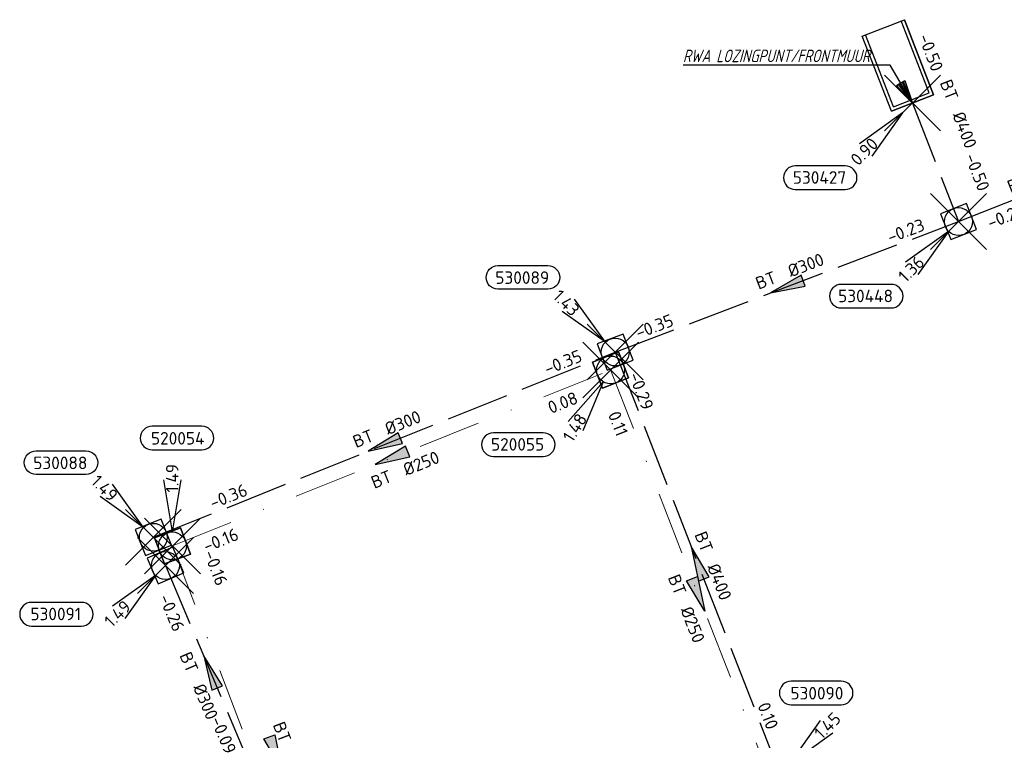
# Model space of a CAD drawing. Header units: metres. Extents: x 153343 to 157271, y 461673 to 467005.
# Tile 58 of 191: x 154510 to 154616, y 464691 to 464769. Entities that reach past the tile are written whole.
import ezdxf
from ezdxf.enums import TextEntityAlignment as Align

# ---------------------------------------------------------------- set-up
doc = ezdxf.new("R2010")
doc.units = ezdxf.units.M
doc.header["$LTSCALE"] = 0.75
doc.header["$PDMODE"] = 3
doc.header["$PDSIZE"] = 3
doc.linetypes.add('RI-HWA_BETON', pattern=[11.4, 9, -2.4])
doc.linetypes.add('RI-VWA_BETON', pattern=[19, 9, -5, 0, -5])
doc.layers.get('0').update_dxf_attribs({"lineweight": 25})
doc.layers.get('defpoints').update_dxf_attribs({"lineweight": 25})
for name, color, linetype in [('B-OI-RI-AANPIJLING', 1, 'Continuous'), ('B-OI-RI-HWA_PUTNUMMER-S @ 0.75', 151, 'Continuous'), ('B-OI-RI-HWA_TRANSPORTLEIDING_BETON_300-G', 151, 'RI-HWA_BETON'), ('B-OI-RI-HWA_TRANSPORTLEIDING_BETON_400-G', 151, 'RI-HWA_BETON'), ('B-OI-RI-VWA_PUTNUMMER-S @ 0.75', 33, 'Continuous')]:
    doc.layers.add(name, color=color, linetype=linetype)
for name, color, linetype, lineweight in [('B-OI-RI-HWA_RIOOLPUT_INSPECTIEPUT-S', 151, 'Continuous', 25), ('B-OI-RI-HWA_STROOMRICHTING-S @ 0.75', 151, 'Continuous', 25), ('B-OI-RI-HWA_UITSTROOMBAK-S @ 0.75', 151, 'Continuous', 25), ('B-OI-RI-VWA_RIOOLPUT_INSPECTIEPUT_BETON-S', 33, 'Continuous', 25), ('B-OI-RI-VWA_STROOMRICHTING-S @ 0.75', 33, 'Continuous', 25), ('B-OI-RI-VWA_TRANSPORTLEIDING_BETON_250-G', 33, 'RI-VWA_BETON', 18), ('N-OI-RI-BIJZONDERDERHEDEN-T18', 134, 'Continuous', 18)]:
    doc.layers.add(name, color=color, linetype=linetype, lineweight=lineweight)
doc.layers.add('inspectieput', color=7, linetype='Continuous', plot=False)
doc.layers.add('rwa lozingpunt_frontmuur', color=7, linetype='Continuous', plot=False)
doc.styles.add('NLCS-ISO', font='isocpeur.ttf')
doc.styles.add('NLCS-ISO-M750-T18_CURSIEF', font='NLCS-ISO.ttf', dxfattribs={"oblique": 15, "height": 1.35})

# ---------------------------------------------------------------- blocks, each defined once
blk = doc.blocks.new('*U1643')
at = {"ltscale": 0.1}
blk.add_hatch(color=256, dxfattribs=at).paths.add_polyline_path([(-2.500000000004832, 0), (2.500000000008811, -0.8333333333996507), (2.500000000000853, 0.8333333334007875)])
at = {"ltscale": 0.1, "flags": 128}
blk.add_lwpolyline([(-2.500000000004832, 0), (2.500000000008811, -0.8333333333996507), (2.500000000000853, 0.8333333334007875)], close=True, dxfattribs=at)
at = {"ltscale": 0.1, "style": 'NLCS-ISO'}
for tag, p in [('MAT', (-1, 0.5000000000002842)), ('BOBL', (-3.028392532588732, -3.239999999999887))]:
    blk.add_attdef(tag, text='', height=1.8, dxfattribs=at).set_placement(p, align=Align.BOTTOM_RIGHT)
for tag, p in [('DIA', (1, 0.5000000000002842)), ('BOBR', (2.082407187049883, -3.241654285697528))]:
    blk.add_attdef(tag, text='', height=1.8, dxfattribs=at).set_placement(p, align=Align.BOTTOM_LEFT)
at = {"layer": 'defpoints', "ltscale": 0.1, "style": 'NLCS-ISO', "flags": 1}
blk.add_attdef('JVA', text='', height=1.8, dxfattribs=at).set_placement((0, -0.9999999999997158), align=Align.TOP_CENTER)
blk = doc.blocks.new('*U35')
at = {"ltscale": 0.1, "style": 'NLCS-ISO'}
for tag, p in [('MAT', (-1, 0.5000000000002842)), ('BOBL', (-5.662221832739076, 1.144560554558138e-13))]:
    blk.add_attdef(tag, text='', height=1.8, dxfattribs=at).set_placement(p, align=Align.BOTTOM_RIGHT)
for tag, p in [('DIA', (1, 0.5000000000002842)), ('BOBR', (7.216235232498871, 0.003202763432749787))]:
    blk.add_attdef(tag, text='', height=1.8, dxfattribs=at).set_placement(p, align=Align.BOTTOM_LEFT)
at = {"layer": 'defpoints', "ltscale": 0.1, "style": 'NLCS-ISO', "flags": 1}
blk.add_attdef('JVA', text='', height=1.8, dxfattribs=at).set_placement((0, -0.9999999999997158), align=Align.TOP_CENTER)
blk = doc.blocks.new('*U1377')
at = {"ltscale": 0.1}
blk.add_hatch(color=256, dxfattribs=at).paths.add_polyline_path([(-2.500000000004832, 0), (2.500000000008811, -0.8333333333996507), (2.500000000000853, 0.8333333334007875)])
at = {"ltscale": 0.1, "flags": 128}
blk.add_lwpolyline([(-2.500000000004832, 0), (2.500000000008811, -0.8333333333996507), (2.500000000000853, 0.8333333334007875)], close=True, dxfattribs=at)
at = {"ltscale": 0.1, "style": 'NLCS-ISO'}
for tag, p in [('BOBL', (-7.224519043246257, -3.240000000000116)), ('MAT', (-1.000000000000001, -3.740000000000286))]:
    blk.add_attdef(tag, text='', height=1.8, dxfattribs=at).set_placement(p, align=Align.BOTTOM_RIGHT)
for tag, p in [('DIA', (0.9999999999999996, -3.740000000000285)), ('BOBR', (6.27853267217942, -3.243858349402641))]:
    blk.add_attdef(tag, text='', height=1.8, dxfattribs=at).set_placement(p, align=Align.BOTTOM_LEFT)
at = {"layer": 'defpoints', "ltscale": 0.1, "style": 'NLCS-ISO', "flags": 1}
blk.add_attdef('JVA', text='', height=1.8, dxfattribs=at).set_placement((0, -0.9999999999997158), align=Align.TOP_CENTER)
blk = doc.blocks.new('*U1368')
at = {"ltscale": 0.1}
blk.add_hatch(color=256, dxfattribs=at).paths.add_polyline_path([(-2.500000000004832, 0), (2.500000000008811, -0.8333333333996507), (2.500000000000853, 0.8333333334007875)])
at = {"ltscale": 0.1, "flags": 128}
blk.add_lwpolyline([(-2.500000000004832, 0), (2.500000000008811, -0.8333333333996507), (2.500000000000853, 0.8333333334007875)], close=True, dxfattribs=at)
at = {"ltscale": 0.1, "style": 'NLCS-ISO'}
for tag, p in [('MAT', (-1, 0.5000000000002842)), ('BOBL', (-16.99283181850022, 1.131801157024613e-13))]:
    blk.add_attdef(tag, text='', height=1.8, dxfattribs=at).set_placement(p, align=Align.BOTTOM_RIGHT)
for tag, p in [('DIA', (1, 0.5000000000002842)), ('BOBR', (16.04684306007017, -0.00297107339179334))]:
    blk.add_attdef(tag, text='', height=1.8, dxfattribs=at).set_placement(p, align=Align.BOTTOM_LEFT)
at = {"layer": 'defpoints', "ltscale": 0.1, "style": 'NLCS-ISO', "flags": 1}
blk.add_attdef('JVA', text='', height=1.8, dxfattribs=at).set_placement((0, -0.9999999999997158), align=Align.TOP_CENTER)
blk = doc.blocks.new('*U1375')
at = {"ltscale": 0.1}
blk.add_hatch(color=256, dxfattribs=at).paths.add_polyline_path([(-2.500000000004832, 0), (2.500000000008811, -0.8333333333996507), (2.500000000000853, 0.8333333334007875)])
at = {"ltscale": 0.1, "flags": 128}
blk.add_lwpolyline([(-2.500000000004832, 0), (2.500000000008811, -0.8333333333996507), (2.500000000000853, 0.8333333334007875)], close=True, dxfattribs=at)
at = {"ltscale": 0.1, "style": 'NLCS-ISO'}
for tag, p in [('MAT', (-1, 0.5000000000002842)), ('BOBL', (-23.10429944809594, 1.124919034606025e-13))]:
    blk.add_attdef(tag, text='', height=1.8, dxfattribs=at).set_placement(p, align=Align.BOTTOM_RIGHT)
for tag, p in [('DIA', (1, 0.5000000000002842)), ('BOBR', (22.15830919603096, -0.007243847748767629))]:
    blk.add_attdef(tag, text='', height=1.8, dxfattribs=at).set_placement(p, align=Align.BOTTOM_LEFT)
at = {"layer": 'defpoints', "ltscale": 0.1, "style": 'NLCS-ISO', "flags": 1}
blk.add_attdef('JVA', text='', height=1.8, dxfattribs=at).set_placement((0, -0.9999999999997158), align=Align.TOP_CENTER)
blk = doc.blocks.new('*U1376')
at = {"ltscale": 0.1}
blk.add_hatch(color=256, dxfattribs=at).paths.add_polyline_path([(-2.500000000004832, 0), (2.500000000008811, -0.8333333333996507), (2.500000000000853, 0.8333333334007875)])
at = {"ltscale": 0.1, "flags": 128}
blk.add_lwpolyline([(-2.500000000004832, 0), (2.500000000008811, -0.8333333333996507), (2.500000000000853, 0.8333333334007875)], close=True, dxfattribs=at)
at = {"ltscale": 0.1, "style": 'NLCS-ISO'}
for tag, p in [('MAT', (-1, 0.5000000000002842)), ('BOBL', (-20.70752289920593, 1.127618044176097e-13))]:
    blk.add_attdef(tag, text='', height=1.8, dxfattribs=at).set_placement(p, align=Align.BOTTOM_RIGHT)
for tag, p in [('DIA', (1, 0.5000000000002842)), ('BOBR', (25.39945934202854, -0.00950986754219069))]:
    blk.add_attdef(tag, text='', height=1.8, dxfattribs=at).set_placement(p, align=Align.BOTTOM_LEFT)
at = {"layer": 'defpoints', "ltscale": 0.1, "style": 'NLCS-ISO', "flags": 1}
blk.add_attdef('JVA', text='', height=1.8, dxfattribs=at).set_placement((0, -0.9999999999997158), align=Align.TOP_CENTER)
blk = doc.blocks.new('*U1106')
at = {"ltscale": 0.1}
blk.add_hatch(color=256, dxfattribs=at).paths.add_polyline_path([(2.500000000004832, 0), (-2.500000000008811, -0.8333333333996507), (-2.500000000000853, 0.8333333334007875)])
at = {"ltscale": 0.1, "flags": 128}
blk.add_lwpolyline([(2.500000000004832, 0), (-2.500000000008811, -0.8333333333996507), (-2.500000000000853, 0.8333333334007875)], close=True, dxfattribs=at)
at = {"ltscale": 0.1, "style": 'NLCS-ISO'}
for tag, p in [('BOBL', (-25.29312774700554, -3.240000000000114)), ('MAT', (-1.000000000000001, -3.740000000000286))]:
    blk.add_attdef(tag, text='', height=1.8, dxfattribs=at).set_placement(p, align=Align.BOTTOM_RIGHT)
for tag, p in [('DIA', (0.9999999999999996, -3.740000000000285)), ('BOBR', (24.34713695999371, -3.231225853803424))]:
    blk.add_attdef(tag, text='', height=1.8, dxfattribs=at).set_placement(p, align=Align.BOTTOM_LEFT)
at = {"layer": 'defpoints', "ltscale": 0.1, "style": 'NLCS-ISO', "flags": 1}
blk.add_attdef('JVA', text='', height=1.8, dxfattribs=at).set_placement((0, -0.9999999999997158), align=Align.TOP_CENTER)
blk = doc.blocks.new('*U1160')
at = {"ltscale": 0.1}
blk.add_hatch(color=256, dxfattribs=at).paths.add_polyline_path([(2.500000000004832, 0), (-2.500000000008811, -0.8333333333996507), (-2.500000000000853, 0.8333333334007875)])
at = {"ltscale": 0.1, "flags": 128}
blk.add_lwpolyline([(2.500000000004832, 0), (-2.500000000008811, -0.8333333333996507), (-2.500000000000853, 0.8333333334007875)], close=True, dxfattribs=at)
at = {"ltscale": 0.1, "style": 'NLCS-ISO'}
for tag, p in [('MAT', (-1, 0.5000000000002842)), ('BOBL', (-25.27802105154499, 1.12247120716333e-13))]:
    blk.add_attdef(tag, text='', height=1.8, dxfattribs=at).set_placement(p, align=Align.BOTTOM_RIGHT)
for tag, p in [('DIA', (1, 0.5000000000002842)), ('BOBR', (24.33203026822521, -0.008763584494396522))]:
    blk.add_attdef(tag, text='', height=1.8, dxfattribs=at).set_placement(p, align=Align.BOTTOM_LEFT)
at = {"layer": 'defpoints', "ltscale": 0.1, "style": 'NLCS-ISO', "flags": 1}
blk.add_attdef('JVA', text='', height=1.8, dxfattribs=at).set_placement((0, -0.9999999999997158), align=Align.TOP_CENTER)
blk = doc.blocks.new('*U1161')
at = {"ltscale": 0.1}
blk.add_hatch(color=256, dxfattribs=at).paths.add_polyline_path([(-2.500000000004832, 0), (2.500000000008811, -0.8333333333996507), (2.500000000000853, 0.8333333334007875)])
at = {"ltscale": 0.1, "flags": 128}
blk.add_lwpolyline([(-2.500000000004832, 0), (2.500000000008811, -0.8333333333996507), (2.500000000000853, 0.8333333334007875)], close=True, dxfattribs=at)
at = {"ltscale": 0.1, "style": 'NLCS-ISO'}
for tag, p in [('BOBL', (-24.51327335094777, -3.240000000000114)), ('MAT', (-1.000000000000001, -3.740000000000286))]:
    blk.add_attdef(tag, text='', height=1.8, dxfattribs=at).set_placement(p, align=Align.BOTTOM_RIGHT)
for tag, p in [('DIA', (0.9999999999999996, -3.740000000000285)), ('BOBR', (23.56728275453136, -3.231771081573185))]:
    blk.add_attdef(tag, text='', height=1.8, dxfattribs=at).set_placement(p, align=Align.BOTTOM_LEFT)
at = {"layer": 'defpoints', "ltscale": 0.1, "style": 'NLCS-ISO', "flags": 1}
blk.add_attdef('JVA', text='', height=1.8, dxfattribs=at).set_placement((0, -0.9999999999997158), align=Align.TOP_CENTER)
blk = doc.blocks.new('SRI-UITSTROOMBAK-SO')
at = {"color": 7}
for p, q in [((-3.249999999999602, -2.273736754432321e-13), (-3.249999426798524, 11.55924730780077)), ((-3.249999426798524, 11.55924730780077), (3.249999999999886, 11.55924730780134)), ((-2.749999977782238, 0.5000000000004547), (-2.749999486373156, 11.55924730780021)), ((2.750000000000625, 0.5000000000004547), (2.750000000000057, 11.55924730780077)), ((3.250000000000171, 3.410605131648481e-13), (3.250000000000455, 11.55924730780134)), ((-3.250000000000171, -2.273736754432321e-13), (3.250000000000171, 3.410605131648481e-13)), ((-2.749999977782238, 0.5000000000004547), (2.750000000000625, 0.5000000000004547))]:
    blk.add_line(p, q, dxfattribs=at)
at = {"flags": 128}
blk.add_lwpolyline([(-3.249999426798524, 11.55924730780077), (3.250000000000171, 11.55924730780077), (3.250000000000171, 3.410605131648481e-13), (-3.249999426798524, 3.410605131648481e-13)], close=True, dxfattribs=at)
blk = doc.blocks.new('*U241')
for q in [(-7.601397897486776, -5.833630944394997), (-5.833630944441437, -7.601397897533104)]:
    blk.add_line((-1.414213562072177, -1.414213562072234), q)
blk.add_lwpolyline([(-16.8101220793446, -12.39118641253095), (-9.652067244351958, -12.39118641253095, 0.9999999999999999), (-9.652067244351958, -9.006816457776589), (-16.8101220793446, -9.006816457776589, 0.9999999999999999)], format="xyb", close=True)
at = {"ltscale": 0.1, "style": 'NLCS-ISO'}
blk.add_attdef('PUTHGT', text='', height=1.8, rotation=44.99999999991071, dxfattribs=at).set_placement((-8.442832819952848, -8.482353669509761), align=Align.MIDDLE_LEFT)
blk.add_attdef('PUTNR', text='', height=1.8, dxfattribs=at).set_placement((-13.33333333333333, -8.866666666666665), align=Align.MIDDLE_CENTER)
blk = doc.blocks.new('B-SRI-PUT_HWA-SO')
at = {"lineweight": -3, "flags": 128}
blk.add_lwpolyline([(-1.999999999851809, -2.00000000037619), (2.000000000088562, -2.000000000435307), (2.000000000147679, 1.99999999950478), (-2.00000000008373, 1.999999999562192)], close=True, dxfattribs=at)
at = {"lineweight": -3}
blk.add_circle((0, 0), 1.999999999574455, dxfattribs=at)
blk = doc.blocks.new('*U760')
for q in [(-7.601397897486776, -5.833630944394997), (-5.833630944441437, -7.601397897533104)]:
    blk.add_line((-1.414213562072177, -1.414213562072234), q)
blk.add_lwpolyline([(-19.21235132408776, -8.664891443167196), (-12.05429648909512, -8.664891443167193, 0.9999999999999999), (-12.05429648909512, -5.28052148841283), (-19.21235132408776, -5.28052148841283, 0.9999999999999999)], format="xyb", close=True)
at = {"ltscale": 0.1, "style": 'NLCS-ISO'}
blk.add_attdef('PUTHGT', text='', height=1.8, rotation=44.99999999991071, dxfattribs=at).set_placement((-8.442832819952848, -8.482353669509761), align=Align.MIDDLE_LEFT)
blk.add_attdef('PUTNR', text='', height=1.8, dxfattribs=at).set_placement((-15.73556257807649, -5.140371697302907), align=Align.MIDDLE_CENTER)
blk = doc.blocks.new('*U762')
for q in [(5.833630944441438, 7.601397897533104), (7.601397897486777, 5.833630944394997)]:
    blk.add_line((1.414213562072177, 1.414213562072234), q)
blk.add_lwpolyline([(8.794799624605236, 13.25069207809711), (1.636744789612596, 13.2506920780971, 0.9999999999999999), (1.636744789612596, 9.86632212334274), (8.794799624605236, 9.86632212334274, 0.9999999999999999)], format="xyb", close=True)
at = {"ltscale": 0.1, "style": 'NLCS-ISO'}
blk.add_attdef('PUTHGT', text='', height=1.8, rotation=44.99999999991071, dxfattribs=at).set_placement((5.3881315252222, 5.427652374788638), align=Align.MIDDLE_LEFT)
blk.add_attdef('PUTNR', text='', height=1.8, dxfattribs=at).set_placement((5.31801087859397, 11.52617233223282), align=Align.MIDDLE_CENTER)
blk = doc.blocks.new('*U255')
for q in [(-5.833630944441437, 7.601397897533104), (-7.601397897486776, 5.833630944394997)]:
    blk.add_line((-1.414213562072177, 1.414213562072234), q)
blk.add_lwpolyline([(-16.8101220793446, 12.39118641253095), (-9.652067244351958, 12.39118641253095, -0.9999999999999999), (-9.652067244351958, 9.006816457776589), (-16.8101220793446, 9.006816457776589, -0.9999999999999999)], format="xyb", close=True)
at = {"ltscale": 0.1, "style": 'NLCS-ISO'}
blk.add_attdef('PUTNR', text='', height=1.8, dxfattribs=at).set_placement((-13.33333333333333, 10.66666666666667), align=Align.MIDDLE_CENTER)
blk.add_attdef('PUTHGT', text='', height=1.8, rotation=315.0000000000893, dxfattribs=at).set_placement((-8.442832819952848, 8.482353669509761), align=Align.MIDDLE_LEFT)
blk = doc.blocks.new('*U44')
for q in [(-6.088445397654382, -7.398873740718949), (-3.967278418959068, -8.72199529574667)]:
    blk.add_line((-1.058497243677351, -1.696933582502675), q)
blk.add_lwpolyline([(-16.8101220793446, -12.39118641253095), (-9.652067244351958, -12.39118641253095, 0.9999999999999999), (-9.652067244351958, -9.006816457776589), (-16.8101220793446, -9.006816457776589, 0.9999999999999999)], format="xyb", close=True)
at = {"ltscale": 0.1, "style": 'NLCS-ISO'}
blk.add_attdef('PUTHGT', text='', height=1.8, rotation=58.04529871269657, dxfattribs=at).set_placement((-6.310291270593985, -10.16916780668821), align=Align.MIDDLE_LEFT)
blk.add_attdef('PUTNR', text='', height=1.8, dxfattribs=at).set_placement((-13.33333333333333, -8.866666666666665), align=Align.MIDDLE_CENTER)
blk = doc.blocks.new('*U45')
for q in [(-1.2500000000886, 9.499999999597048), (1.250000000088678, 9.49999999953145)]:
    blk.add_line((-4.052314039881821e-14, 1.999999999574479), q)
blk.add_lwpolyline([(4.234113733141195, 17.15800379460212), (-2.923941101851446, 17.15800379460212, 0.9999999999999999), (-2.923941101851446, 13.77363383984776), (4.234113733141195, 13.77363383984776, 0.9999999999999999)], format="xyb", close=True)
at = {"ltscale": 0.1, "style": 'NLCS-ISO'}
blk.add_attdef('PUTHGT', text='', height=1.8, rotation=89.99999999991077, dxfattribs=at).set_placement((-0.02794546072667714, 7.647914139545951), align=Align.MIDDLE_LEFT)
blk.add_attdef('PUTNR', text='', height=1.8, dxfattribs=at).set_placement((0.7573249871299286, 15.43348404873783), align=Align.MIDDLE_CENTER)
blk = doc.blocks.new('B-SRI-PUT_VWA-SO')
at = {"flags": 128}
blk.add_lwpolyline([(-2.00008364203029, 2.000083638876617), (1.99991635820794, 2.000083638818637), (1.999916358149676, -1.99991636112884), (-2.000083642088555, -1.999916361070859)], close=True, dxfattribs=at)
at = {"lineweight": -3, "flags": 128}
blk.add_lwpolyline([(2.000083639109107, -1.99991635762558), (1.99991635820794, 2.000083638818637), (-2.000083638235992, 1.999916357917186), (-1.999916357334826, -2.000083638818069)], close=True, dxfattribs=at)
at = {"lineweight": -3}
blk.add_circle((0, 0), 1.999999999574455, dxfattribs=at)

msp = doc.modelspace()

# ---------------------------------------------------------------- linework, layer by layer
at = {"layer": 'B-OI-RI-AANPIJLING', "transparency": 33554610, "flags": 128}
msp.add_lwpolyline([(154606.2999997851, 464759.7999999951), (154604.595846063, 464761.6989365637), (154605.4758308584, 464762.2147143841), (154606.2999997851, 464759.7999999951), (154605.3291667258, 464762.128751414), (154605.1825025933, 464762.0427884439), (154606.2999997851, 464759.7999999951), (154604.8891743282, 464761.8708625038), (154604.7425101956, 464761.7848995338), (154606.2999997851, 464759.7999999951), (154603.9061997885, 464763.884137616), (154581.6367735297, 464763.884137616)], dxfattribs=at)
at = {"layer": 'B-OI-RI-HWA_TRANSPORTLEIDING_BETON_300-G', "transparency": 33554610}
for p, q in [((154574.33, 464733.03), (154611.25, 464747.06)), ((154524.65, 464713.11), (154574.33, 464733.03)), ((154525.96, 464710.07), (154535.64, 464687.19))]:
    msp.add_line(p, q, dxfattribs=at)
at = {"layer": 'B-OI-RI-HWA_TRANSPORTLEIDING_BETON_400-G', "transparency": 33554610}
for p, q in [((154606.3, 464759.8), (154611.25, 464747.06)), ((154611.25, 464747.06), (154628.5, 464753.88)), ((154574.33, 464733.03), (154592.03, 464687.7))]:
    msp.add_line(p, q, dxfattribs=at)
at = {"layer": 'B-OI-RI-VWA_TRANSPORTLEIDING_BETON_250-G', "transparency": 33554610}
for p, q in [((154526.71, 464712.18), (154573.83, 464731.1)), ((154573.83, 464731.1), (154592.72, 464682.71)), ((154526.71, 464712.18), (154545.2, 464663.66))]:
    msp.add_line(p, q, dxfattribs=at)
at = {"layer": 'inspectieput', "color": 0, "transparency": 33554610}
for p in [(154611.25, 464747.06), (154574.33, 464733.03), (154573.83, 464731.1), (154524.65, 464713.11), (154526.71, 464712.18), (154525.96, 464710.07)]:
    msp.add_point(p, dxfattribs=at)
at = {"layer": 'rwa lozingpunt_frontmuur', "color": 0, "transparency": 33554610}
msp.add_point((154606.3, 464759.8), dxfattribs=at)

# ---------------------------------------------------------------- block references
at = {"layer": 'B-OI-RI-HWA_PUTNUMMER-S @ 0.75', "color": 0, "transparency": 33554610}
ref = msp.add_blockref('*U241', (154606.3, 464759.8), dxfattribs=dict(at, xscale=0.75, yscale=0.75, zscale=0.75))
ref.add_attrib('PUTNR', '530427', dxfattribs={"layer": '0', "ltscale": 0.1, "height": 1.35, "style": 'NLCS-ISO'}).set_placement((154596.3, 464751.8), align=Align.MIDDLE_CENTER)
ref.add_attrib('PUTHGT', '0.90', dxfattribs={"layer": '0', "ltscale": 0.1, "height": 1.35, "rotation": 44.99999999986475, "style": 'NLCS-ISO'}).set_placement((154599.967875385, 464753.4382347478), align=Align.MIDDLE_LEFT)
ref = msp.add_blockref('*U241', (154611.25, 464747.06), dxfattribs=dict(at, xscale=0.75, yscale=0.75, zscale=0.75))
ref.add_attrib('PUTNR', '530448', dxfattribs={"layer": '0', "ltscale": 0.1, "height": 1.35, "style": 'NLCS-ISO'}).set_placement((154601.25, 464739.0600000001), align=Align.MIDDLE_CENTER)
ref.add_attrib('PUTHGT', '1.36', dxfattribs={"layer": '0', "ltscale": 0.1, "height": 1.35, "rotation": 44.99999999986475, "style": 'NLCS-ISO'}).set_placement((154605.108794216, 464740.8891535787), align=Align.MIDDLE_LEFT)
at = {"layer": 'B-OI-RI-HWA_PUTNUMMER-S @ 0.75', "color": 0, "transparency": 33554610, "xscale": 0.75, "yscale": 0.75, "zscale": 0.75}
for name, p, values in [('*U255', (154574.33, 464733.03), {'PUTNR': '530089', 'PUTHGT': '1.43'}), ('*U255', (154524.65, 464713.11), {'PUTNR': '530088', 'PUTHGT': '1.49'}), ('*U762', (154592.03, 464687.7), {'PUTNR': '530090', 'PUTHGT': '1.45'})]:
    msp.add_blockref(name, p, dxfattribs=at).add_auto_attribs(values)
at = {"layer": 'B-OI-RI-HWA_PUTNUMMER-S @ 0.75', "color": 0, "transparency": 33554610}
ref = msp.add_blockref('*U760', (154525.96, 464710.07), dxfattribs=dict(at, xscale=0.75, yscale=0.75, zscale=0.75))
ref.add_attrib('PUTNR', '530091', dxfattribs={"layer": '0', "ltscale": 0.1, "height": 1.35, "style": 'NLCS-ISO'}).set_placement((154514.1583280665, 464704.8647212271), align=Align.MIDDLE_CENTER)
ref.add_attrib('PUTHGT', '1.49', dxfattribs={"layer": '0', "ltscale": 0.1, "height": 1.35, "rotation": 44.99999999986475, "style": 'NLCS-ISO'}).set_placement((154519.7233348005, 464703.8036941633), align=Align.MIDDLE_LEFT)
at = {"layer": 'B-OI-RI-HWA_RIOOLPUT_INSPECTIEPUT-S', "transparency": 33554610}
for p, xscale, yscale, zscale, rotation in [((154611.25, 464747.06), 0.75, 0.75, 0.75, 21.5719752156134), ((154574.33, 464733.03), 0.75, 0.75, 0.75, 20.80733343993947), ((154524.65, 464713.11), 0.75, 0.75, 0.75, 21.84911620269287), ((154525.96, 464710.0699999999), 0.7499999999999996, 0.7499999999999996, 0.7499999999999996, 292.9321004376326)]:
    msp.add_blockref('B-SRI-PUT_HWA-SO', p, dxfattribs=dict(at, xscale=xscale, yscale=yscale, zscale=zscale, rotation=rotation))
at = {"layer": 'B-OI-RI-HWA_STROOMRICHTING-S @ 0.75', "color": 0, "transparency": 33554610, "xscale": 0.75, "yscale": 0.75, "zscale": 0.75}
for name, p, rotation, values in [('*U35', (154609.5542600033, 464758.9582226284), 291.2331411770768, {'MAT': 'BT', 'DIA': '%%c400', 'BOBL': '-0.50', 'BOBR': '-0.50'}), ('*U1643', (154619.875, 464750.47), 21.5719752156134, {'MAT': 'BT', 'DIA': '%%c400', 'BOBL': '-0.23', 'BOBR': '-0.20'}), ('*U1368', (154592.79, 464740.045), 20.80733343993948, {'MAT': 'BT', 'DIA': '%%c300', 'BOBL': '-0.35', 'BOBR': '-0.23'}), ('*U1376', (154549.49, 464723.07), 21.84911620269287, {'MAT': 'BT', 'DIA': '%%c300', 'BOBL': '-0.36', 'BOBR': '-0.35'}), ('*U1375', (154583.18, 464710.3650000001), 291.3291481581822, {'MAT': 'BT', 'DIA': '%%c400', 'BOBL': '-0.29', 'BOBR': '0.10'}), ('*U1377', (154530.8, 464698.63), 292.9321004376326, {'MAT': 'BT', 'DIA': '%%c300', 'BOBL': '-0.26', 'BOBR': '-0.09'})]:
    msp.add_blockref(name, p, dxfattribs=dict(at, rotation=rotation)).add_auto_attribs(values)
at = {"layer": 'B-OI-RI-HWA_UITSTROOMBAK-S @ 0.75', "color": 0, "transparency": 33554610, "xscale": 0.75, "yscale": 0.75, "zscale": 0.75, "rotation": 21.23314117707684}
msp.add_blockref('SRI-UITSTROOMBAK-SO', (154606.3, 464759.8), dxfattribs=at)
at = {"layer": 'B-OI-RI-VWA_PUTNUMMER-S @ 0.75', "color": 0, "transparency": 33554610}
ref = msp.add_blockref('*U44', (154573.83, 464731.1), dxfattribs=dict(at, xscale=0.75, yscale=0.75, zscale=0.75))
ref.add_attrib('PUTNR', '520055', dxfattribs={"layer": '0', "ltscale": 0.1, "height": 1.35, "style": 'NLCS-ISO'}).set_placement((154563.83, 464723.1), align=Align.MIDDLE_CENTER)
ref.add_attrib('PUTHGT', '1.48', dxfattribs={"layer": '0', "ltscale": 0.1, "height": 1.35, "rotation": 58.04529871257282, "style": 'NLCS-ISO'}).set_placement((154569.168730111, 464723.5876671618), align=Align.MIDDLE_LEFT)
at = {"layer": 'B-OI-RI-VWA_PUTNUMMER-S @ 0.75', "color": 0, "transparency": 33554610, "xscale": 0.75, "yscale": 0.75, "zscale": 0.75}
msp.add_blockref('*U45', (154526.71, 464712.18), dxfattribs=at).add_auto_attribs({'PUTNR': '520054', 'PUTHGT': '1.49'})
at = {"layer": 'B-OI-RI-VWA_RIOOLPUT_INSPECTIEPUT_BETON-S', "transparency": 33554610, "xscale": 0.75, "yscale": 0.75, "zscale": 0.75}
for p, rotation in [((154573.83, 464731.1), 291.3241775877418), ((154526.71, 464712.1799999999), 290.8608414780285)]:
    msp.add_blockref('B-SRI-PUT_VWA-SO', p, dxfattribs=dict(at, rotation=rotation))
at = {"layer": 'B-OI-RI-VWA_STROOMRICHTING-S @ 0.75', "color": 0, "transparency": 33554610, "xscale": 0.75, "yscale": 0.75, "zscale": 0.75}
for name, p, rotation, values in [('*U1161', (154550.27, 464721.64), 21.87684273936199, {'MAT': 'BT', 'DIA': '%%c250', 'BOBL': '-0.16', 'BOBR': '0.08'}), ('*U1106', (154583.275, 464706.905), 291.3241775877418, {'MAT': 'BT', 'DIA': '%%c250', 'BOBL': '0.11', 'BOBR': '-0.14'}), ('*U1160', (154537.8046689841, 464689.9102827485), 290.8608414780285, {'MAT': 'BT', 'DIA': '%%c250', 'BOBL': '-0.16', 'BOBR': '-0.32'})]:
    msp.add_blockref(name, p, dxfattribs=dict(at, rotation=rotation)).add_auto_attribs(values)

# ---------------------------------------------------------------- texts
at = {"layer": 'N-OI-RI-BIJZONDERDERHEDEN-T18', "transparency": 33554610, "style": 'NLCS-ISO-M750-T18_CURSIEF', "oblique": 15, "width": 0.8}
msp.add_text('RWA LOZINGPUNT/FRONTMUUR', height=1.35, dxfattribs=at).set_placement((154581.6089086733, 464764.1957919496))

doc.saveas('drawing.dxf')
